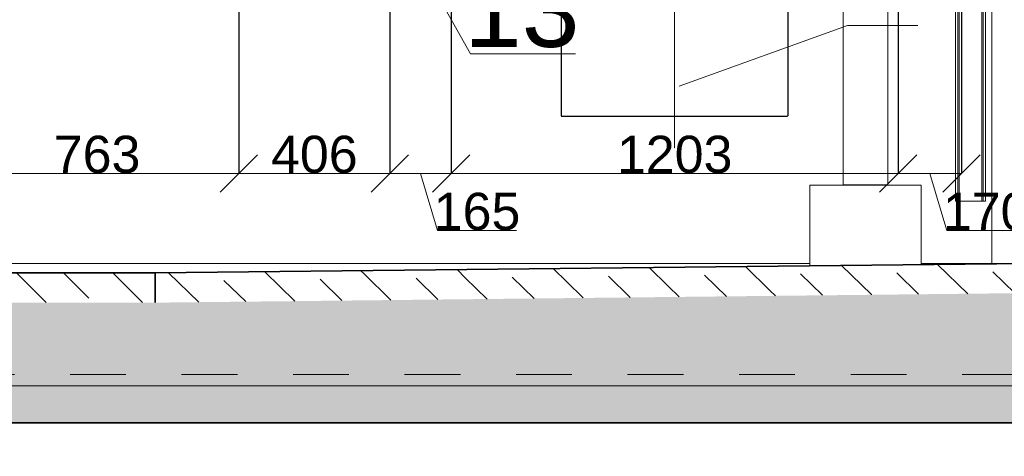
# Model space of a CAD drawing. Header units: millimetres. Extents: x -3176 to 162662, y -36434 to 57907.
# Tile 45 of 155: x 88413 to 91062, y -2590 to -1415. Entities that reach past the tile are written whole.
import ezdxf

# ---------------------------------------------------------------- set-up
doc = ezdxf.new("R2010")
doc.units = ezdxf.units.MM
for name, pattern in [('1-Sheet - 32170-CIV-6170-DW-2035-015-02 - PRZEKROJE A-A - B-B$0$A_Dash_1_5mm', [30, 15, -15]), ('CENTER', [2, 1.25, -0.25, 0.25, -0.25]), ('HIDDEN', [0.125, 0.085, -0.04])]:
    doc.linetypes.add(name, pattern=pattern)
doc.layers.get('0').update_dxf_attribs({"lineweight": 5})
for name, color, linetype, lineweight in [('!UG_kształtki', 10, 'Continuous', 30), ('!UG_Naw_N1', 112, 'Continuous', 30), ('!UG_Pomocnicza', 7, 'Continuous', 5), ('!UG_wymiary', 7, 'Continuous', 5), ('1-Sheet - 32170-CIV-6170-DW-2035-015-02 - PRZEKROJE A-A - B-B$0$A-COLS', 8, 'Continuous', 0), ('1-Sheet - 32170-CIV-6170-DW-2035-015-02 - PRZEKROJE A-A - B-B$0$A-DETL', 8, 'Continuous', 0), ('1-Sheet - 32170-CIV-6170-DW-2035-015-02 - PRZEKROJE A-A - B-B$0$A-FLOR', 8, 'Continuous', 0), ('1-Sheet - 32170-CIV-6170-DW-2035-015-02 - PRZEKROJE A-A - B-B$0$A-FLOR-MCUT', 8, 'Continuous', 0), ('1-Sheet - 32170-CIV-6170-DW-2035-015-02 - PRZEKROJE A-A - B-B$0$A-FLOR-PATT', 8, 'Continuous', 0), ('1-Sheet - 32170-CIV-6170-DW-2035-015-02 - PRZEKROJE A-A - B-B$0$A-WALL', 8, 'Continuous', 0)]:
    doc.layers.add(name, color=color, linetype=linetype, lineweight=lineweight)
doc.layers.add('!UG_tekst', color=7, linetype='Continuous')
doc.styles.get("Standard").update_dxf_attribs({"font": 'arial.ttf'})
doc.dimstyles.get("Standard").update_dxf_attribs({"dimtxt": 100, "dimasz": 100, "dimexe": 0.18, "dimexo": 2, "dimgap": 0.09, "dimtad": 1, "dimdec": 0, "dimzin": 0, "dimdsep": 46, "dimtxsty": 'Standard', "dimblk": 'OBLIQUE', "dimcen": 0, "dimdle": 0.5, "dimclrd": 256, "dimclrt": 256, "dimadec": 0, "dimazin": 0, "dimtfac": 1, "dimtdec": 0, "dimtofl": 0, "dimtmove": 1, "dimatfit": 3, "dimldrblk": 'OBLIQUE', "dimfxl": 1, "dimtfillclr": 256, "dimtolj": 1, "dimtzin": 0, "dimlwd": -1, "dimarcsym": 0})

# ---------------------------------------------------------------- blocks, each defined once
blk = doc.blocks.new('_OBLIQUE')
at = {"color": 0, "linetype": 'ByBlock'}
blk.add_line((-0.5, -0.5), (0.5, 0.5), dxfattribs=at)
blk = doc.blocks.new('*D69')
at = {"layer": '!UG_Pomocnicza', "color": 0, "lineweight": -2, "transparency": 16777216}
for p, q in [((88239.6, -1168.7), (88239.6, -1829.2)), ((89002.6, -1169.3), (89002.6, -1829.2))]:
    blk.add_line(p, q, dxfattribs=at)
at = {"layer": '!UG_Pomocnicza', "transparency": 16777216}
blk.add_line((88239.1, -1829), (89003.1, -1829), dxfattribs=at)
at = {"layer": 'Defpoints', "color": 0, "transparency": 16777216}
for p in [(88239.6, -1166.7), (89002.6, -1167.3), (89002.6, -1829)]:
    blk.add_point(p, dxfattribs=at)
at = {"layer": '!UG_Pomocnicza', "transparency": 16777216, "xscale": 100, "yscale": 100, "zscale": 100, "rotation": 180}
blk.add_blockref('_OBLIQUE', (88239.6, -1829), dxfattribs=at)
at = {"layer": '!UG_Pomocnicza', "transparency": 16777216, "xscale": 100, "yscale": 100, "zscale": 100}
blk.add_blockref('_OBLIQUE', (89002.6, -1829), dxfattribs=at)
at = {"layer": '!UG_Pomocnicza', "transparency": 16777216, "insert": (88621.1, -1777.9), "char_height": 100, "attachment_point": 5}
blk.add_mtext('\\A1;763', dxfattribs=at)
blk = doc.blocks.new('*D70')
at = {"layer": '!UG_Pomocnicza', "color": 0, "lineweight": -2, "transparency": 16777216}
for p, q in [((89002.6, -1500.1), (89002.6, -1829.2)), ((89408.6, -1500.1), (89408.6, -1829.2))]:
    blk.add_line(p, q, dxfattribs=at)
at = {"layer": '!UG_Pomocnicza', "transparency": 16777216}
blk.add_line((89002.1, -1829), (89409.1, -1829), dxfattribs=at)
at = {"layer": 'Defpoints', "color": 0, "transparency": 16777216}
for p in [(89002.6, -1498.1), (89408.6, -1498.1), (89408.6, -1829)]:
    blk.add_point(p, dxfattribs=at)
at = {"layer": '!UG_Pomocnicza', "transparency": 16777216, "xscale": 100, "yscale": 100, "zscale": 100, "rotation": 180}
blk.add_blockref('_OBLIQUE', (89002.6, -1829), dxfattribs=at)
at = {"layer": '!UG_Pomocnicza', "transparency": 16777216, "xscale": 100, "yscale": 100, "zscale": 100}
blk.add_blockref('_OBLIQUE', (89408.6, -1829), dxfattribs=at)
at = {"layer": '!UG_Pomocnicza', "transparency": 16777216, "insert": (89205.6, -1777.9), "char_height": 100, "attachment_point": 5}
blk.add_mtext('\\A1;406', dxfattribs=at)
blk = doc.blocks.new('*D71')
at = {"layer": '!UG_Pomocnicza', "color": 0, "lineweight": -2, "transparency": 16777216}
for p, q in [((89408.6, -1168.7), (89408.6, -1829.2)), ((89573.6, -1168.7), (89573.6, -1829.2))]:
    blk.add_line(p, q, dxfattribs=at)
at = {"layer": '!UG_Pomocnicza', "transparency": 16777216}
for p, q in [((89408.1, -1829), (89574.1, -1829)), ((89491.1, -1829), (89537.1, -1982.5)), ((89537.1, -1982.5), (89749.6, -1982.5))]:
    blk.add_line(p, q, dxfattribs=at)
at = {"layer": 'Defpoints', "color": 0, "transparency": 16777216}
for p in [(89408.6, -1166.7), (89573.6, -1166.7), (89573.6, -1829)]:
    blk.add_point(p, dxfattribs=at)
at = {"layer": '!UG_Pomocnicza', "transparency": 16777216, "xscale": 100, "yscale": 100, "zscale": 100, "rotation": 180}
blk.add_blockref('_OBLIQUE', (89408.6, -1829), dxfattribs=at)
at = {"layer": '!UG_Pomocnicza', "transparency": 16777216, "xscale": 100, "yscale": 100, "zscale": 100}
blk.add_blockref('_OBLIQUE', (89573.6, -1829), dxfattribs=at)
at = {"layer": '!UG_Pomocnicza', "transparency": 16777216, "insert": (89643.4, -1931.4), "char_height": 100, "attachment_point": 5}
blk.add_mtext('\\A1;165', dxfattribs=at)
blk = doc.blocks.new('*D72')
at = {"layer": '!UG_Pomocnicza', "color": 0, "lineweight": -2, "transparency": 16777216}
for p, q in [((90776.6, -1500.1), (90776.6, -1829.2)), ((89573.6, -1590.7), (89573.6, -1829.2))]:
    blk.add_line(p, q, dxfattribs=at)
at = {"layer": '!UG_Pomocnicza', "transparency": 16777216}
blk.add_line((89573.1, -1829), (90777.1, -1829), dxfattribs=at)
at = {"layer": 'Defpoints', "color": 0, "transparency": 16777216}
for p in [(90776.6, -1498.1), (89573.6, -1588.7), (90776.6, -1829)]:
    blk.add_point(p, dxfattribs=at)
at = {"layer": '!UG_Pomocnicza', "transparency": 16777216, "xscale": 100, "yscale": 100, "zscale": 100, "rotation": 180}
blk.add_blockref('_OBLIQUE', (89573.6, -1829), dxfattribs=at)
at = {"layer": '!UG_Pomocnicza', "transparency": 16777216, "xscale": 100, "yscale": 100, "zscale": 100}
blk.add_blockref('_OBLIQUE', (90776.6, -1829), dxfattribs=at)
at = {"layer": '!UG_Pomocnicza', "transparency": 16777216, "insert": (90175.1, -1777.9), "char_height": 100, "attachment_point": 5}
blk.add_mtext('\\A1;1203', dxfattribs=at)
blk = doc.blocks.new('*D73')
at = {"layer": '!UG_Pomocnicza', "color": 0, "lineweight": -2, "transparency": 16777216}
for p, q in [((90776.6, -1168.7), (90776.6, -1829.2)), ((90946.6, -1274.7), (90946.6, -1829.2))]:
    blk.add_line(p, q, dxfattribs=at)
at = {"layer": '!UG_Pomocnicza', "transparency": 16777216}
for p, q in [((90776.1, -1829), (90947.1, -1829)), ((90861.6, -1829), (90907.6, -1982.5)), ((90907.6, -1982.5), (91119, -1982.5))]:
    blk.add_line(p, q, dxfattribs=at)
at = {"layer": 'Defpoints', "color": 0, "transparency": 16777216}
for p in [(90776.6, -1166.7), (90946.6, -1272.7), (90946.6, -1829)]:
    blk.add_point(p, dxfattribs=at)
at = {"layer": '!UG_Pomocnicza', "transparency": 16777216, "xscale": 100, "yscale": 100, "zscale": 100, "rotation": 180}
blk.add_blockref('_OBLIQUE', (90776.6, -1829), dxfattribs=at)
at = {"layer": '!UG_Pomocnicza', "transparency": 16777216, "xscale": 100, "yscale": 100, "zscale": 100}
blk.add_blockref('_OBLIQUE', (90946.6, -1829), dxfattribs=at)
at = {"layer": '!UG_Pomocnicza', "transparency": 16777216, "insert": (91013.3, -1931.4), "char_height": 100, "attachment_point": 5}
blk.add_mtext('\\A1;170', dxfattribs=at)
blk = doc.blocks.new('1-Sheet - 32170-CIV-6170-DW-2035-015-02 - PRZEKROJE A-A - B-B')
at = {"layer": '1-Sheet - 32170-CIV-6170-DW-2035-015-02 - PRZEKROJE A-A - B-B$0$A-FLOR-PATT', "lineweight": 9}
h = blk.add_hatch(dxfattribs=at)
h.set_pattern_fill('FP_26', color=256, angle=135, style=0, pattern_type=2)
h.set_pattern_definition([(315.63, (17476.58, 400), (12.7886, 13.072974), [12.192, -6.096]), (315.63, (17489.786, 400.145), (12.7886, 13.072974), [20.32, 0, 0, 0])])
h.paths.add_polyline_path([(8877.73, -217.64), (9412.86, -211.76), (9412.86, -203.76), (8877.73, -209.64), (8877.73, -213.25)])
h = blk.add_hatch(dxfattribs=at)
h.set_pattern_fill('FP_28', color=256, angle=-225, style=0, pattern_type=2)
h.set_pattern_definition([(315, (17476.58, 400), (12.93157, 12.93157), [12.192, -6.096]), (315, (17489.787, 400), (12.93157, 12.93157), [20.32, 0, 0, 0])])
h.paths.add_polyline_path([(9371, -240), (9412.86, -240), (9412.86, -211.76), (8877.73, -217.64), (8772.73, -217.64), (8237.86, -211.76), (8237.86, -240), (9319.76, -240)])
h = blk.add_hatch(dxfattribs=at)
h.set_pattern_fill('FP_19', color=256, angle=135, style=0, pattern_type=2)
h.set_pattern_definition([(315, (17476.58, 400), (12.93157, 12.93157), [12.192, -6.096]), (315, (17489.787, 400), (12.93157, 12.93157), [20.32, 0, 0, 0])])
h.paths.add_polyline_path([(8772.73, -217.64), (8877.73, -217.64), (8877.73, -209.64), (8772.73, -209.64), (8772.73, -215.14)])
h = blk.add_hatch(dxfattribs=at)
h.set_pattern_fill('FP_22', color=256, angle=-135, style=0, pattern_type=2)
h.set_pattern_definition([(45, (17476.579, 400.0004), (-0.000707, 11.22532), [7.938, -7.938])])
h.paths.add_polyline_path([(9412.86, -250), (9412.86, -240), (8237.86, -240), (8237.86, -250), (9371, -250)])
at = {"layer": '1-Sheet - 32170-CIV-6170-DW-2035-015-02 - PRZEKROJE A-A - B-B$0$A-COLS'}
for p, q in [((9100.18, -190.3), (9100.18, 4.7)), ((9100.49, -190.3), (9100.49, 3.05)), ((9101.11, -190.3), (9101.11, 3.05)), ((9062.86, -185.97), (9062.86, -109.05)), ((9074.86, -109.05), (9074.86, -185.97)), ((9093.11, -190.3), (9093.11, -109.05)), ((9093.73, -190.3), (9093.73, -109.05)), ((9094.04, -190.3), (9094.04, -109.05)), ((9074.86, -185.97), (9062.86, -185.97)), ((9093.73, -190.3), (9093.11, -190.3)), ((9094.04, -190.3), (9093.73, -190.3)), ((9100.18, -190.3), (9094.04, -190.3)), ((9100.49, -190.3), (9100.18, -190.3)), ((9101.11, -190.3), (9100.49, -190.3))]:
    blk.add_line(p, q, dxfattribs=at)
at = {"layer": '1-Sheet - 32170-CIV-6170-DW-2035-015-02 - PRZEKROJE A-A - B-B$0$A-DETL', "linetype": '1-Sheet - 32170-CIV-6170-DW-2035-015-02 - PRZEKROJE A-A - B-B$0$A_Dash_1_5mm'}
blk.add_line((8194.86, -237), (9455.95, -237), dxfattribs=at)
at = {"layer": '1-Sheet - 32170-CIV-6170-DW-2035-015-02 - PRZEKROJE A-A - B-B$0$A-FLOR'}
for p, q in [((9053.86, -186), (9083.86, -186)), ((9053.86, -186), (9053.86, -207.71)), ((9083.86, -186), (9083.86, -207.38)), ((9053.86, -207.14), (8777.36, -207.14)), ((9105.23, -207.14), (9083.86, -207.14))]:
    blk.add_line(p, q, dxfattribs=at)
at = {"layer": '1-Sheet - 32170-CIV-6170-DW-2035-015-02 - PRZEKROJE A-A - B-B$0$A-FLOR', "lineweight": 35}
for p, q in [((9412.86, -203.76), (8877.73, -209.64)), ((8877.73, -209.64), (8772.73, -209.64)), ((8877.73, -209.64), (8877.73, -217.64)), ((8197.86, -250), (9452.95, -250))]:
    blk.add_line(p, q, dxfattribs=at)
at = {"layer": '1-Sheet - 32170-CIV-6170-DW-2035-015-02 - PRZEKROJE A-A - B-B$0$A-FLOR-MCUT'}
blk.add_line((9452.95, -240), (8197.86, -240), dxfattribs=at)
at = {"layer": '1-Sheet - 32170-CIV-6170-DW-2035-015-02 - PRZEKROJE A-A - B-B$0$A-WALL'}
blk.add_line((9102.86, -207.17), (9102.86, 275), dxfattribs=at)

msp = doc.modelspace()

# ---------------------------------------------------------------- linework, layer by layer
at = {"layer": '!UG_kształtki', "linetype": 'HIDDEN', "ltscale": 20}
for p, q in [((89869.59, -1166.74), (89869.59, -1674.24)), ((90479.59, -1166.74), (90479.59, -1674.24)), ((89869.6, -1674.91), (90479.59, -1674.24))]:
    msp.add_line(p, q, dxfattribs=at)
at = {"layer": '!UG_kształtki', "linetype": 'CENTER', "lineweight": 0}
msp.add_lwpolyline([(90174.59, -256.41), (90174.59, -1760.24), (90174.59, -1760.24), (90174.59, -1760.24)], dxfattribs=at)
at = {"layer": '!UG_wymiary'}
for p, q in [((89205.59, -760.24), (89626.11, -1506.4)), ((90186.97, -1593.79), (90639.72, -1430.27)), ((90639.72, -1430.27), (90829.51, -1430.27)), ((89626.11, -1506.4), (89907.84, -1506.4))]:
    msp.add_line(p, q, dxfattribs=at)

# ---------------------------------------------------------------- block references
at = {"layer": '!UG_kształtki', "xscale": 10, "yscale": 10, "zscale": 10}
msp.add_blockref('1-Sheet - 32170-CIV-6170-DW-2035-015-02 - PRZEKROJE A-A - B-B', (0, 0), dxfattribs=at)

# ---------------------------------------------------------------- texts
at = {"layer": '!UG_Naw_N1', "color": 0, "char_height": 150, "width": 1572.7834, "attachment_point": 1}
for s, insert in [('\\pi-450,l600,t600;C.L.^I= -1,0 m', (1827.34, -784.93)), ('\\pi-450,l600,t600;C.L.^I= - 1,61 m', (1950.94, -1439.73))]:
    msp.add_mtext(s, dxfattribs=dict(at, insert=insert))
at = {"layer": '!UG_tekst', "lineweight": 20}
msp.add_text('13', height=200, dxfattribs=at).set_placement((89608.28, -1488.19))

# ---------------------------------------------------------------- dimensions: what is measured, and where the dimension line sits
at = {"layer": '!UG_Pomocnicza'}
for base, p1, p2, picture, middle in [((89002.55, -1829.04), (88239.57, -1166.74), (89002.55, -1167.32), '*D69', (88621.06, -1777.86)), ((89573.59, -1829.04), (89408.56, -1166.74), (89573.59, -1166.74), '*D71', (89537.21, -1931.38)), ((90946.59, -1829.04), (90776.59, -1166.74), (90946.59, -1272.74), '*D73', (90907.73, -1931.38)), ((89408.56, -1829.04), (89002.55, -1498.12), (89408.56, -1498.12), '*D70', (89205.55, -1777.89)), ((90776.59, -1829.04), (89573.59, -1588.69), (90776.59, -1498.12), '*D72', (90175.09, -1777.86))]:
    dim = msp.add_linear_dim(base=base, p1=p1, p2=p2, dimstyle='Standard', dxfattribs=at)
    dim.commit()
    dim.dimension.update_dxf_attribs({"geometry": picture, "text_midpoint": middle})

doc.saveas('drawing.dxf')
